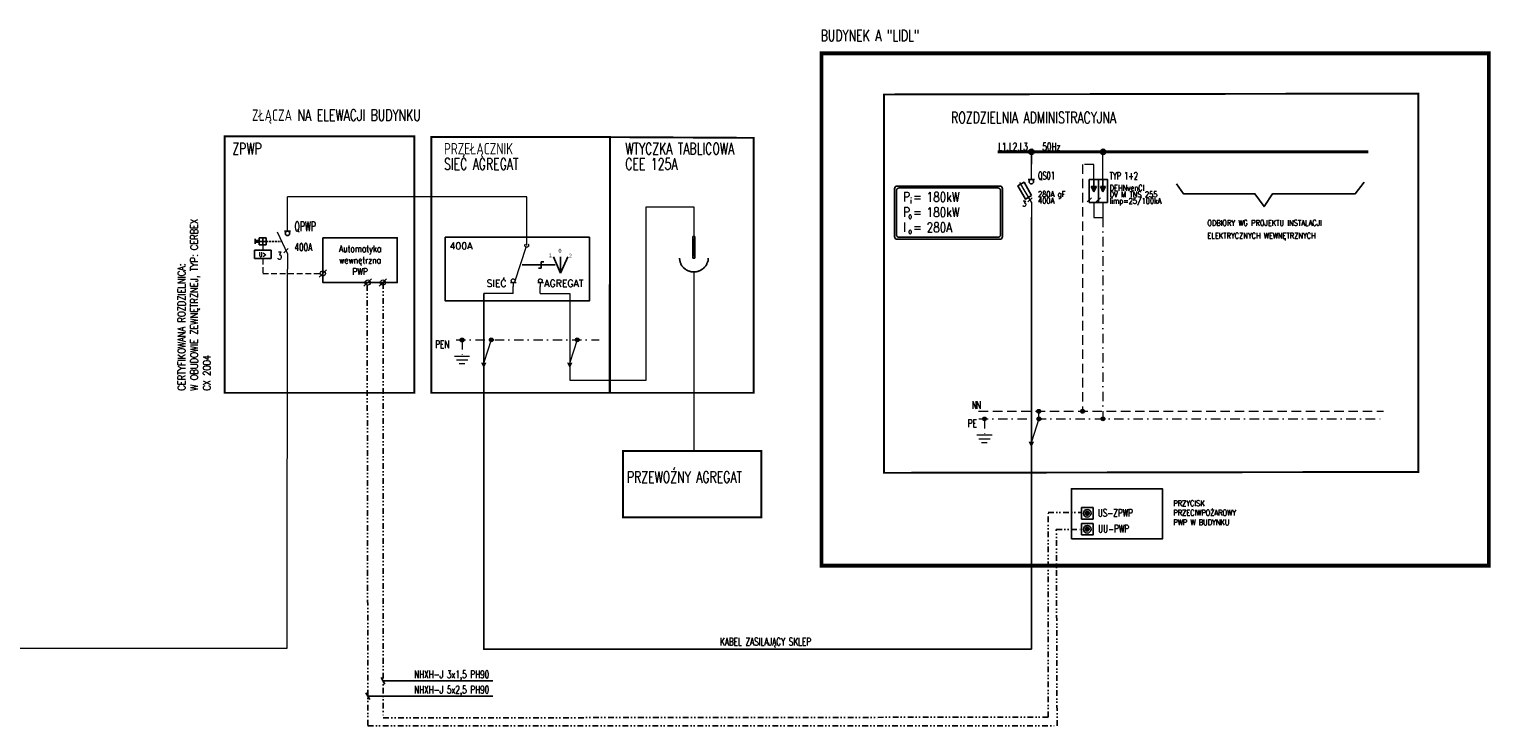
# Model space of a CAD drawing. Header units: millimetres. Extents: x -624 to 147, y 941 to 1125.
# Tile 3 of 3: x -238 to 147, y 941 to 1125. Entities that reach past the tile are written whole.
import ezdxf
from ezdxf.enums import TextEntityAlignment as Align

# ---------------------------------------------------------------- set-up
doc = ezdxf.new("R2010")
doc.units = ezdxf.units.MM
for name, pattern in [('DASHED', [0.75, 0.5, -0.25]), ('DIVIDE', [1.25, 0.5, -0.25, 0, -0.25, 0, -0.25]), ('HIDDEN', [0.375, 0.25, -0.125]), ('PRZEWOD_N', [3.75, 2.5, -1.25]), ('PRZEWOD_PE', [5, 2.5, -1.25, 0, -1.25])]:
    doc.linetypes.add(name, pattern=pattern)
for name, color, linetype, lineweight in [('APARATY', 7, 'Continuous', 5), ('BLOCK_1', 1, 'Continuous', 25), ('BLOCK_2', 7, 'Continuous', 18), ('BUDYNEK', 7, 'Continuous', 30), ('IE_ATRYBUTY_ BLOCK_1', 7, 'Continuous', 20), ('IE_ATRYBUTY_ BLOCK_2', 7, 'Continuous', 18), ('IE_rozdzielnice', 1, 'Continuous', 25), ('ODPŁYW', 3, 'Continuous', 18), ('OPIS', 7, 'Continuous', 18), ('PRZEWOD_N', 4, 'Continuous', 15), ('PRZEWOD_PE', 2, 'Continuous', 15), ('SZYNA', 5, 'Continuous', 40)]:
    doc.layers.add(name, color=color, linetype=linetype, lineweight=lineweight)
for name, color, linetype in [('P', 7, 'Continuous'), ('STEROWANIE', 6, 'Continuous'), ('T', 7, 'Continuous'), ('tabelka', 8, 'Continuous'), ('tabelka_opis', 2, 'Continuous'), ('typ kabla', 30, 'Continuous'), ('w0', 7, 'Continuous')]:
    doc.layers.add(name, color=color, linetype=linetype)
doc.styles.add('MtXpl_Times_New_Roman', font='txt', dxfattribs={"height": 0.2})
doc.styles.add('ROMANS', font='romans.shx', dxfattribs={"width": 0.8})
doc.styles.get("Standard").update_dxf_attribs({"font": 'verdana.ttf'})

# ---------------------------------------------------------------- blocks, each defined once
blk = doc.blocks.new('rozgalezienie')
blk.add_hatch(color=0).paths.add_polyline_path([(0.5, 0, 1), (-0.5, 0, 1)])
at = {"color": 0}
blk.add_circle((0, 0), 0.5, dxfattribs=at)
blk = doc.blocks.new('N')
blk.add_line((2, 7.5), (0, 1.5))
blk.add_lwpolyline([(0, 1.5, 1.5, 0, 0), (0, 0, 0, 0, 0)], format="xyseb")
blk = doc.blocks.new('ogranicznik przepiec')
at = {"layer": 'BLOCK_1'}
blk.add_hatch(color=256, dxfattribs=at).paths.add_polyline_path([(0, -7.2), (-0.68, -5.77), (0.68, -5.77)])
for p, q in [((0, -4), (0, 0)), ((0, -10), (0, -14))]:
    blk.add_line(p, q)
for p, q in [((0, -7.2), (-0.68, -5.77)), ((0.68, -5.77), (-0.68, -5.77)), ((0, -4), (0, -5.77)), ((0, -7.2), (0.68, -5.77)), ((-1.79, -9.86), (-0.61, -8.78))]:
    blk.add_line(p, q, dxfattribs=at)
blk.add_lwpolyline([(1.2, -10), (-1.2, -10), (-1.2, -4), (1.2, -4)], close=True, dxfattribs=at)
at = {"layer": 'BLOCK_2', "style": 'ROMANS', "flags": 8}
for tag, p, height, width in [('SYMBOL', (1.75, -4), 2, 0.6), ('TYP', (1.75, -6.91), 1.5, 0.7), ('PARAMETRY', (1.75, -8.63), 1.5, 0.7), ('OPIS1', (1.75, -10.34), 1.5, 0.7)]:
    blk.add_attdef(tag, p, '', height=height, dxfattribs=dict(at, width=width))
at = {"layer": 'BLOCK_2', "style": 'ROMANS', "width": 0.7, "flags": 8}
blk.add_attdef('N', text='', height=1.5, dxfattribs=at).set_placement((-2.08, -10.57), align=Align.RIGHT)
blk = doc.blocks.new('tabliczka_moc')
for p, q in [((-10.73, 0.7), (-10.73, 13.31)), ((-10.23, 1.2), (-10.23, 12.81)), ((-10.03, 14.01), (17.03, 14.01)), ((-9.53, 13.51), (16.53, 13.51)), ((17.23, 12.81), (17.23, 1.2)), ((17.73, 13.31), (17.73, 0.7)), ((-10.03, 0), (17.03, 0)), ((16.53, 0.5), (-9.53, 0.5))]:
    blk.add_line(p, q)
for centre, start, end in [((-10.03, 13.31), 90, 180), ((-9.53, 12.81), 90, 180), ((16.53, 12.81), 360, 90), ((17.03, 13.31), 360, 90), ((-10.03, 0.7), 180, 270), ((-9.53, 1.2), 180, 270), ((16.53, 1.2), 270, 360), ((17.03, 0.7), 270, 360)]:
    blk.add_arc(centre, 0.7, start, end)
at = {"layer": 'BLOCK_2', "style": 'ROMANS', "width": 0.8}
for s, height, p in [('P', 2.5, (-8.42, 9.91, 10000)), ('=', 2.5, (-5.77, 9.91, 10000)), ('P', 2.5, (-8.42, 5.91, 10000)), ('i', 1.5, (-6.61, 9.41, 10000)), ('I', 2.5, (-8.42, 1.91, 10000)), ('o', 1.5, (-7.11, 5.41, 10000)), ('=', 2.5, (-5.77, 5.91, 10000)), ('o', 1.5, (-7.11, 1.41, 10000)), ('=', 2.5, (-5.77, 1.91, 10000))]:
    blk.add_text(s, height=height, dxfattribs=at).set_placement(p)
for tag, p in [('MOC_Z', (-2.24, 9.87)), ('MOC_S', (-2.24, 5.87)), ('PRAD', (-2.24, 1.87))]:
    blk.add_attdef(tag, p, '', height=2.5, dxfattribs=at)
blk = doc.blocks.new('bezpiecznik rozlacznik')
for p, q in [((0, -4), (0, 0)), ((0, -10), (-3, -4.8)), ((0, -10), (0, -14))]:
    blk.add_line(p, q)
at = {"layer": 'BLOCK_1'}
for p, q in [((0.8, -4), (-0.8, -4)), ((-0.96, -9.89), (0.22, -8.81))]:
    blk.add_line(p, q, dxfattribs=at)
blk.add_lwpolyline([(0.08, -8.22), (-1.58, -9.18), (-3.58, -5.72), (-1.92, -4.76)], close=True, dxfattribs=at)
blk.add_circle((0, -4.59), 0.59, dxfattribs=at)
at = {"layer": 'BLOCK_2', "style": 'ROMANS', "flags": 8}
for tag, p, height, width in [('SYMBOL', (1.75, -4), 2, 0.6), ('TYP', (1.75, -6.91), 1.5, 0.7), ('PARAMETRY', (1.75, -8.63), 1.5, 0.7), ('OPIS1', (1.75, -10.34), 1.5, 0.7)]:
    blk.add_attdef(tag, p, '', height=height, dxfattribs=dict(at, width=width))
at = {"layer": 'BLOCK_2', "style": 'ROMANS', "width": 0.7, "flags": 8}
blk.add_attdef('N', text='', height=1.5, dxfattribs=at).set_placement((-1.31, -11.12), align=Align.RIGHT)
blk = doc.blocks.new('zacisk')
for p, q in [((-0.99, -0.99), (0, 0)), ((0, 0), (0.99, 0.99))]:
    blk.add_line(p, q)
blk.add_circle((0, 0), 0.686)
at = {"layer": 'BLOCK_2', "style": 'ROMANS', "width": 0.7, "flags": 8}
for tag, p in [('TYP', (1.69, -0.25)), ('OPIS1', (1.69, -2.75))]:
    blk.add_attdef(tag, p, '', height=2, dxfattribs=at)
blk = doc.blocks.new('rozlacznik')
for p, q in [((0, -4), (0, 0)), ((-2.7, -4.2), (0, -10)), ((0, -10), (0, -14))]:
    blk.add_line(p, q)
at = {"layer": 'BLOCK_1'}
for p, q in [((0.8, -4), (-0.8, -4)), ((-0.98, -9.68), (0.15, -8.55))]:
    blk.add_line(p, q, dxfattribs=at)
blk.add_circle((0, -4.59), 0.59, dxfattribs=at)
at = {"layer": 'BLOCK_2', "style": 'ROMANS', "flags": 8}
for tag, p, height, width in [('SYMBOL', (1.84, -4), 2, 0.6), ('TYP', (1.84, -6.91), 1.5, 0.7), ('PARAMETRY', (1.84, -8.63), 1.5, 0.7), ('OPIS', (1.84, -10.34), 1.5, 0.7)]:
    blk.add_attdef(tag, p, '', height=height, dxfattribs=dict(at, width=width))
at = {"layer": 'BLOCK_2', "style": 'ROMANS', "width": 0.7, "flags": 8}
blk.add_attdef('N', text='', height=1.5, dxfattribs=at).set_placement((-1.27, -10.4), align=Align.RIGHT)
blk = doc.blocks.new('cewka_pod_nad_U')
for p, q in [((-2.2, -5.4), (-2.2, -3.2)), ((-2.2, -3.2), (2.2, -3.2)), ((2.2, -3.2), (2.2, -5.4)), ((2.2, -5.4), (-2.2, -5.4))]:
    blk.add_line(p, q)
at = {"layer": 'BLOCK_2', "style": 'ROMANS', "width": 0.7, "flags": 8}
blk.add_attdef('TYP', text='', height=1.2, dxfattribs=at).set_placement((0, -4.93), align=Align.CENTER)
for tag, p in [('PARAMETRY', (2.64, -4.12)), ('OPIS1', (2.64, -5.84))]:
    blk.add_attdef(tag, p, '', height=1.5, dxfattribs=at)
blk = doc.blocks.new('typ_kabla')
at = {"color": 0, "style": 'ROMANS', "width": 0.7}
blk.add_attdef('TYP_KABLA', text='', height=2, dxfattribs=at).set_placement((0, 0), align=Align.CENTER)
blk = doc.blocks.new('przeciwpozarowy wylacznik pradu')
blk.add_hatch(color=256).paths.add_polyline_path([(50, -150, 1), (-50, -150, 1)])
blk.add_lwpolyline([(-150, -300), (150, -300), (150, 0), (-150, 0)], close=True)
for radius in [100, 50]:
    blk.add_circle((0, -150), radius)
at = {"layer": 'IE_ATRYBUTY_ BLOCK_1', "style": 'ROMANS', "width": 0.7, "flags": 8}
blk.add_attdef('TYP', text='', height=200, dxfattribs=at).set_placement((0, -525), align=Align.CENTER)
at = {"layer": 'IE_ATRYBUTY_ BLOCK_2', "style": 'ROMANS', "width": 0.6, "flags": 8}
for tag, p in [('OPIS1', (3, -694)), ('OPIS2', (3, -879))]:
    blk.add_attdef(tag, text='', height=150, dxfattribs=at).set_placement(p, align=Align.CENTER)

msp = doc.modelspace()

# ---------------------------------------------------------------- linework, layer by layer
for points in [[(64.43, 1083.82), (66.27, 1081.22), (85.12, 1081.22), (87.56, 1077.82), (89.77, 1081.22), (111.57, 1081.22), (113.89, 1084.3)], [(-144.22, 951.97), (-145.22, 953.7)], [(-144.74, 952.85), (-115.79, 952.84)], [(-148.23, 947.96), (-149.23, 949.69)], [(-148.73, 948.83), (-115.79, 948.83)]]:
    msp.add_lwpolyline(points)
for points in [[(-128.32, 1069.76), (-90.32, 1069.76), (-90.32, 1052.96), (-128.32, 1052.96)], [(36.74, 990.24), (60.74, 990.24), (60.74, 1003.46), (36.74, 1003.46)]]:
    msp.add_lwpolyline(points, close=True)
at = {"layer": 'APARATY', "color": 30, "linetype": 'HIDDEN', "ltscale": 30, "const_width": 0.5}
for points in [[(-186.45, 1028.74), (-136.45, 1028.74), (-136.45, 1096.36), (-186.45, 1096.36)], [(-131.99, 1096.14), (-84.89, 1096.14), (-84.89, 1028.74), (-131.99, 1028.74)], [(-84.89, 1096.14), (-46.99, 1095.94), (-46.99, 1028.74), (-84.99, 1028.74)]]:
    msp.add_lwpolyline(points, close=True, dxfattribs=at)
at = {"layer": 'BLOCK_1'}
for p, q in [((-178.4, 1069.32), (-178.4, 1068.01)), ((-177.41, 1068.91), (-178.4, 1068.91)), ((-177.41, 1068.42), (-178.4, 1068.42)), ((-175.49, 1069.63), (-177.41, 1069.63)), ((-177.41, 1069.63), (-177.41, 1067.71)), ((-175.49, 1068.67), (-177.41, 1068.67)), ((-175.49, 1067.71), (-177.41, 1067.71)), ((-176.45, 1069.63), (-176.45, 1067.71)), ((-175.49, 1069.63), (-175.49, 1067.71)), ((-66.58, 1064.25), (-66.51, 1063.62)), ((-66.5, 1063.62), (-66.48, 1063.53)), ((-66.48, 1063.53), (-66.43, 1063.33)), ((-63.06, 1064.25), (-62.51, 1064.25)), ((-59.11, 1063.33), (-59.05, 1063.51)), ((-59.05, 1063.51), (-59.03, 1063.62)), ((-59.03, 1063.62), (-58.98, 1064.25)), ((-66.43, 1063.33), (-66.37, 1063.17)), ((-66.37, 1063.17), (-66.32, 1063)), ((-66.32, 1063), (-66.25, 1062.84)), ((-66.25, 1062.84), (-66.18, 1062.68)), ((-66.18, 1062.68), (-66.09, 1062.52)), ((-66.09, 1062.52), (-66, 1062.38)), ((-66, 1062.38), (-65.91, 1062.24)), ((-65.91, 1062.24), (-65.83, 1062.1)), ((-65.83, 1062.1), (-65.72, 1061.97)), ((-65.72, 1061.97), (-65.61, 1061.85)), ((-65.61, 1061.85), (-65.51, 1061.75)), ((-65.51, 1061.75), (-65.4, 1061.62)), ((-65.4, 1061.62), (-65.28, 1061.52)), ((-65.28, 1061.52), (-65.16, 1061.43)), ((-65.16, 1061.43), (-65.03, 1061.32)), ((-65.03, 1061.32), (-64.91, 1061.23)), ((-64.91, 1061.23), (-64.78, 1061.16)), ((-64.78, 1061.16), (-64.64, 1061.08)), ((-64.64, 1061.08), (-64.5, 1061)), ((-64.5, 1061), (-64.36, 1060.93)), ((-64.36, 1060.93), (-64.22, 1060.88)), ((-64.22, 1060.88), (-64.08, 1060.83)), ((-64.08, 1060.83), (-63.94, 1060.78)), ((-63.94, 1060.78), (-63.8, 1060.74)), ((-63.8, 1060.74), (-63.64, 1060.7)), ((-63.64, 1060.7), (-63.5, 1060.67)), ((-63.5, 1060.67), (-63.34, 1060.65)), ((-63.34, 1060.65), (-63.2, 1060.63)), ((-63.2, 1060.63), (-63.04, 1060.62)), ((-63.04, 1060.62), (-62.88, 1060.62)), ((-62.88, 1060.62), (-62.74, 1060.6)), ((-62.74, 1060.6), (-62.58, 1060.62)), ((-62.58, 1060.62), (-62.42, 1060.62)), ((-62.42, 1060.62), (-62.28, 1060.63)), ((-62.28, 1060.63), (-62.12, 1060.67)), ((-62.12, 1060.67), (-61.98, 1060.69)), ((-61.98, 1060.69), (-61.82, 1060.72)), ((-61.82, 1060.72), (-61.68, 1060.76)), ((-61.68, 1060.76), (-61.54, 1060.81)), ((-61.54, 1060.81), (-61.38, 1060.86)), ((-61.38, 1060.86), (-61.24, 1060.92)), ((-61.24, 1060.92), (-61.1, 1060.99)), ((-61.1, 1060.99), (-60.96, 1061.06)), ((-60.96, 1061.06), (-60.83, 1061.13)), ((-60.83, 1061.13), (-60.69, 1061.22)), ((-60.69, 1061.22), (-60.57, 1061.3)), ((-60.57, 1061.3), (-60.45, 1061.39)), ((-60.45, 1061.39), (-60.32, 1061.5)), ((-60.32, 1061.5), (-60.2, 1061.6)), ((-60.2, 1061.6), (-60.08, 1061.71)), ((-60.08, 1061.71), (-59.97, 1061.83)), ((-59.97, 1061.83), (-59.86, 1061.96)), ((-59.86, 1061.96), (-59.76, 1062.08)), ((-59.76, 1062.08), (-59.65, 1062.22)), ((-59.65, 1062.22), (-59.56, 1062.36)), ((-59.56, 1062.36), (-59.48, 1062.5)), ((-59.48, 1062.5), (-59.39, 1062.66)), ((-59.39, 1062.66), (-59.32, 1062.82)), ((-59.32, 1062.82), (-59.25, 1062.98)), ((-59.25, 1062.98), (-59.18, 1063.16)), ((-59.18, 1063.16), (-59.11, 1063.33))]:
    msp.add_line(p, q, dxfattribs=at)
at = {"layer": 'BLOCK_1', "linetype": 'HIDDEN', "ltscale": 2}
msp.add_line((-175.49, 1068.67), (-171.45, 1068.67), dxfattribs=at)
at = {"layer": 'BUDYNEK', "linetype": 'PRZEWOD_PE', "ltscale": 2, "const_width": 1}
msp.add_lwpolyline([(-29.16, 1118.23), (146.8, 1118.23), (146.8, 983.2), (-29.16, 983.2)], close=True, dxfattribs=at)
at = {"layer": 'IE_rozdzielnice', "linetype": 'HIDDEN', "ltscale": 10, "const_width": 0.5}
for points in [[(-12.64, 1007.66), (128.23, 1007.9), (128.22, 1107.62), (-12.65, 1107.38)], [(-81.49, 1013.44), (-44.99, 1013.44), (-44.99, 995.94), (-81.49, 995.94)]]:
    msp.add_lwpolyline(points, close=True, dxfattribs=at)
at = {"layer": 'ODPŁYW'}
for p, q in [((26.19, 1089.61), (26.19, 1092.61)), ((45.07, 1088.93), (45.07, 1091.93)), ((-169.91, 1075.36), (-169.91, 1080.39)), ((-169.91, 1075.36), (-169.91, 1080.39)), ((-106.85, 1067.59), (-106.85, 1080.39)), ((-75.37, 1032.08), (-75.37, 1077.73)), ((-75.37, 1077.73), (-62.77, 1077.73)), ((-62.77, 1077.73), (-62.77, 1069.98)), ((42.67, 1074.93), (45.07, 1074.93)), ((-63.06, 1064.25), (-63.06, 1069.98)), ((-63.06, 1069.98), (-62.51, 1069.98)), ((-63.06, 1069.98), (-63.06, 1064.25)), ((-62.51, 1064.25), (-63.06, 1069.98)), ((-63.06, 1069.98), (-62.51, 1064.25)), ((-62.51, 1069.98), (-62.51, 1064.25)), ((-62.51, 1064.25), (-62.51, 1069.98)), ((-109.87, 1058.24), (-106.99, 1067.11)), ((-62.79, 1060.6), (-62.79, 1013.44)), ((-110.43, 1057.76), (-110.43, 1056.78)), ((-110.43, 1054.89), (-110.43, 1056.78)), ((-103.26, 1057.76), (-103.26, 1056.78)), ((-103.26, 1054.89), (-103.26, 1056.78)), ((-110.43, 1054.89), (-118.18, 1054.89)), ((-103.26, 1054.89), (-95.51, 1054.89)), ((-95.51, 1054.89), (-95.51, 1032.08))]:
    msp.add_line(p, q, dxfattribs=at)
at = {"layer": 'ODPŁYW', "color": 1, "linetype": 'DASHED', "ltscale": 3}
for p, q in [((-107.35, 1067.57), (-107.33, 1067.68)), ((-107.33, 1067.48), (-107.35, 1067.57)), ((-107.33, 1067.68), (-107.31, 1067.77)), ((-107.29, 1067.38), (-107.33, 1067.48)), ((-107.31, 1067.77), (-107.28, 1067.85)), ((-107.24, 1067.31), (-107.29, 1067.38)), ((-107.28, 1067.85), (-107.21, 1067.94)), ((-107.17, 1067.24), (-107.24, 1067.31)), ((-106.47, 1067.27), (-106.54, 1067.2)), ((-106.41, 1067.34), (-106.47, 1067.27)), ((-106.43, 1067.91), (-106.39, 1067.82)), ((-106.38, 1067.43), (-106.41, 1067.34)), ((-106.39, 1067.82), (-106.36, 1067.73)), ((-106.34, 1067.52), (-106.38, 1067.43)), ((-106.36, 1067.73), (-106.34, 1067.62)), ((-106.34, 1067.59), (-106.34, 1067.52)), ((-107.1, 1067.18), (-107.17, 1067.24)), ((-107.01, 1067.13), (-107.1, 1067.18)), ((-106.92, 1067.11), (-107.01, 1067.13)), ((-106.82, 1067.1), (-106.92, 1067.11)), ((-106.71, 1067.11), (-106.82, 1067.1)), ((-106.62, 1067.15), (-106.71, 1067.11)), ((-106.54, 1067.2), (-106.62, 1067.15)), ((-109.61, 1057.76), (-111.25, 1057.76)), ((-110.93, 1058.35), (-110.89, 1058.43)), ((-110.93, 1058.24), (-110.93, 1058.35)), ((-110.91, 1058.13), (-110.93, 1058.24)), ((-110.88, 1058.05), (-110.91, 1058.13)), ((-110.89, 1058.43), (-110.86, 1058.52)), ((-110.82, 1057.98), (-110.88, 1058.05)), ((-110.86, 1058.52), (-110.8, 1058.61)), ((-110.77, 1057.91), (-110.82, 1057.98)), ((-110.8, 1058.61), (-110.72, 1058.66)), ((-110.68, 1057.83), (-110.77, 1057.91)), ((-110.72, 1058.66), (-110.65, 1058.72)), ((-110.59, 1057.8), (-110.68, 1057.83)), ((-110.65, 1058.72), (-110.56, 1058.75)), ((-110.5, 1057.76), (-110.59, 1057.8)), ((-110.56, 1058.75), (-110.45, 1058.77)), ((-110.4, 1057.76), (-110.5, 1057.76)), ((-110.45, 1058.77), (-110.35, 1058.77)), ((-110.29, 1057.78), (-110.4, 1057.76)), ((-110.35, 1058.77), (-110.26, 1058.73)), ((-110.2, 1057.82), (-110.29, 1057.78)), ((-110.26, 1058.73), (-110.17, 1058.7)), ((-110.13, 1057.87), (-110.2, 1057.82)), ((-110.17, 1058.7), (-110.08, 1058.65)), ((-110.05, 1057.94), (-110.13, 1057.87)), ((-110.08, 1058.65), (-110.03, 1058.58)), ((-109.99, 1058.01), (-110.05, 1057.94)), ((-110.03, 1058.58), (-109.98, 1058.49)), ((-109.96, 1058.1), (-109.99, 1058.01)), ((-109.98, 1058.49), (-109.94, 1058.4)), ((-109.94, 1058.19), (-109.96, 1058.1)), ((-109.94, 1058.4), (-109.92, 1058.29)), ((-109.92, 1058.26), (-109.94, 1058.19)), ((-102.43, 1057.76), (-104.08, 1057.76)), ((-103.75, 1058.35), (-103.73, 1058.43)), ((-103.75, 1058.24), (-103.75, 1058.35)), ((-103.75, 1058.13), (-103.75, 1058.24)), ((-103.71, 1058.05), (-103.75, 1058.13)), ((-103.73, 1058.43), (-103.68, 1058.52)), ((-103.66, 1057.98), (-103.71, 1058.05)), ((-103.68, 1058.52), (-103.63, 1058.61)), ((-103.59, 1057.91), (-103.66, 1057.98)), ((-103.63, 1058.61), (-103.56, 1058.66)), ((-103.52, 1057.83), (-103.59, 1057.91)), ((-103.56, 1058.66), (-103.47, 1058.72)), ((-103.43, 1057.8), (-103.52, 1057.83)), ((-103.47, 1058.72), (-103.38, 1058.75)), ((-103.34, 1057.76), (-103.43, 1057.8)), ((-103.38, 1058.75), (-103.29, 1058.77)), ((-103.24, 1057.76), (-103.34, 1057.76)), ((-103.29, 1058.77), (-103.18, 1058.77)), ((-103.13, 1057.78), (-103.24, 1057.76)), ((-103.18, 1058.77), (-103.08, 1058.73)), ((-103.04, 1057.82), (-103.13, 1057.78)), ((-103.08, 1058.73), (-102.99, 1058.7)), ((-102.96, 1057.87), (-103.04, 1057.82)), ((-102.99, 1058.7), (-102.92, 1058.65)), ((-102.88, 1057.94), (-102.96, 1057.87)), ((-102.92, 1058.65), (-102.85, 1058.58)), ((-102.83, 1058.01), (-102.88, 1057.94)), ((-102.85, 1058.58), (-102.81, 1058.49)), ((-102.8, 1058.1), (-102.83, 1058.01)), ((-102.81, 1058.49), (-102.78, 1058.4)), ((-102.76, 1058.19), (-102.8, 1058.1)), ((-102.78, 1058.4), (-102.76, 1058.29)), ((-102.76, 1058.26), (-102.76, 1058.19))]:
    msp.add_line(p, q, dxfattribs=at)
at = {"layer": 'ODPŁYW', "lineweight": -3}
for points in [[(26.19, 1092.25), (26.19, 1088.99)], [(26.19, 1075.04), (26.19, 1012.57)], [(-118.18, 1054.89), (-118.18, 961.17), (26.19, 961.17)], [(26.19, 1012.57), (26.19, 961.17)]]:
    msp.add_lwpolyline(points, dxfattribs=at)
at = {"layer": 'ODPŁYW'}
for points in [[(-106.85, 1080.39), (-169.91, 1080.39)], [(-62.51, 1069.98), (-63.06, 1069.98)], [(-564.97, 1041.47), (-564.97, 961.48), (-169.97, 961.48), (-169.92, 1061.36), (-169.91, 1061.36)], [(-118.18, 1054.89), (-118.18, 962.9)], [(-95.51, 1032.08), (-75.37, 1032.08)]]:
    msp.add_lwpolyline(points, dxfattribs=at)
at = {"layer": 'ODPŁYW', "color": 1, "linetype": 'DASHED', "ltscale": 3}
for points in [[(-176.45, 1067.71), (-176.45, 1066.31)], [(-176.45, 1064.11), (-176.45, 1060.21), (-160.59, 1060.21)]]:
    msp.add_lwpolyline(points, dxfattribs=at)
at = {"layer": 'ODPŁYW', "extrusion": (0, 0, -1)}
for points in [[(62.49, 1064.23), (63.04, 1069.98), (63.04, 1064.23)], [(62.49, 1069.98), (63.04, 1069.98), (62.49, 1064.23)]]:
    msp.add_solid(points, dxfattribs=at)
at = {"layer": 'P'}
for p, q in [((-97.91, 1060.25), (-99.82, 1064.61)), ((-97.91, 1060.25), (-95.99, 1064.61)), ((-97.91, 1060.25), (-97.91, 1064.61)), ((-99.36, 1062.44), (-108.07, 1062.44)), ((-103.04, 1061.56), (-103.7, 1061.56)), ((-102.37, 1063.3), (-103.04, 1063.3)), ((-103.04, 1063.3), (-103.04, 1061.56))]:
    msp.add_line(p, q, dxfattribs=at)
at = {"layer": 'PRZEWOD_N', "linetype": 'PRZEWOD_N'}
for p, q in [((39.71, 1088.93), (39.71, 1023.87)), ((42.67, 1088.93), (39.71, 1088.93)), ((12.29, 1023.87), (119.01, 1023.87))]:
    msp.add_line(p, q, dxfattribs=at)
msp.add_lwpolyline([(28.19, 1021.86), (28.19, 1024.06)], dxfattribs=at)
msp.add_lwpolyline([(28.19, 1021.86), (28.19, 1024.06)], dxfattribs=at)
at = {"layer": 'PRZEWOD_PE', "linetype": 'PRZEWOD_PE'}
for p, q in [((-125.48, 1042.67), (-87.77, 1042.67)), ((-123.89, 1042.67), (-123.89, 1038.44)), ((-123.89, 1042.67), (-123.89, 1038.44)), ((-123.89, 1042.67), (-123.89, 1038.44)), ((12.31, 1021.87), (119.01, 1021.87)), ((13.82, 1021.87), (13.82, 1017.64)), ((13.82, 1021.87), (13.82, 1017.64))]:
    msp.add_line(p, q, dxfattribs=at)
at = {"layer": 'PRZEWOD_PE'}
for p, q in [((-125.89, 1038.44), (-121.89, 1038.44)), ((-125.89, 1038.44), (-121.89, 1038.44)), ((-125.89, 1038.44), (-121.89, 1038.44)), ((-125.39, 1037.44), (-122.39, 1037.44)), ((-125.39, 1037.44), (-122.39, 1037.44)), ((-125.39, 1037.44), (-122.39, 1037.44)), ((-124.65, 1036.44), (-123.15, 1036.44)), ((-124.65, 1036.44), (-123.15, 1036.44)), ((-124.65, 1036.44), (-123.15, 1036.44)), ((11.82, 1017.64), (15.82, 1017.64)), ((11.82, 1017.64), (15.82, 1017.64)), ((12.32, 1016.64), (15.32, 1016.64)), ((12.32, 1016.64), (15.32, 1016.64)), ((13.06, 1015.64), (14.56, 1015.64)), ((13.06, 1015.64), (14.56, 1015.64))]:
    msp.add_line(p, q, dxfattribs=at)
at = {"layer": 'PRZEWOD_PE', "linetype": 'PRZEWOD_PE'}
msp.add_lwpolyline([(45.07, 1074.93), (45.07, 1021.87)], dxfattribs=at)
at = {"layer": 'STEROWANIE', "color": 1, "linetype": 'DIVIDE', "ltscale": 3}
msp.add_lwpolyline([(-148.92, 1057.1), (-148.72, 941), (32.97, 941), (32.77, 992.71), (39.44, 992.71)], dxfattribs=at)
at = {"layer": 'STEROWANIE', "color": 3, "linetype": 'DIVIDE', "ltscale": 3}
msp.add_lwpolyline([(-144.66, 1057.61), (-144.66, 943.07), (30.64, 943.27), (30.64, 997.19), (39.44, 997.19)], dxfattribs=at)
at = {"layer": 'SZYNA'}
msp.add_line((17.35, 1092.25), (114.94, 1092.25), dxfattribs=at)
at = {"layer": 'w0'}
msp.add_lwpolyline([(-160.59, 1069.62), (-140.96, 1069.62), (-140.96, 1057.81), (-160.59, 1057.81)], close=True, dxfattribs=at)

# ---------------------------------------------------------------- block references
at = {"layer": 'BLOCK_1'}
msp.add_blockref('cewka_pod_nad_U', (-176.45, 1069.51), dxfattribs=at).add_auto_attribs({'TYP': 'U>'})
at = {"layer": 'IE_rozdzielnice'}
ref = msp.add_blockref('przeciwpozarowy wylacznik pradu', (40.94, 998.49), dxfattribs=dict(at, xscale=0.01, yscale=0.01, zscale=0.01))
ref.add_attrib('TYP', 'US-ZPWP', (43.71, 996.11), dxfattribs={"layer": 'IE_ATRYBUTY_ BLOCK_1', "height": 2, "style": 'ROMANS', "width": 0.7, "flags": 8})
ref = msp.add_blockref('przeciwpozarowy wylacznik pradu', (40.94, 994.3), dxfattribs=dict(at, xscale=0.01, yscale=0.01, zscale=0.01))
ref.add_attrib('TYP', 'UU-PWP', (43.79, 991.91), dxfattribs={"layer": 'IE_ATRYBUTY_ BLOCK_1', "height": 2, "style": 'ROMANS', "width": 0.7, "flags": 8})
at = {"layer": 'ODPŁYW'}
msp.add_blockref('bezpiecznik rozlacznik', (26.19, 1088.99), dxfattribs=at).add_auto_attribs({'PARAMETRY': '280A gF', 'OPIS1': '400A', 'N': '3', 'SYMBOL': 'QS01'})
for name, p in [('ogranicznik przepiec', (42.67, 1088.93)), ('zacisk', (-160.59, 1060.21)), ('zacisk', (-148.77, 1057.81)), ('zacisk', (-144.77, 1057.81))]:
    msp.add_blockref(name, p, dxfattribs=at)
ref = msp.add_blockref('ogranicznik przepiec', (45.07, 1088.93), dxfattribs=at)
ref.add_attrib('SYMBOL', 'TYP 1+2', (46.83, 1084.93), dxfattribs={"layer": 'BLOCK_2', "height": 2, "style": 'ROMANS', "width": 0.6})
ref.add_attrib('TYP', 'DEHNvenCI', (46.83, 1082.02), dxfattribs={"layer": 'BLOCK_2', "height": 1.5, "style": 'ROMANS', "width": 0.7})
ref.add_attrib('PARAMETRY', 'DV M TNS 255', (46.83, 1080.3), dxfattribs={"layer": 'BLOCK_2', "height": 1.5, "style": 'ROMANS', "width": 0.7})
ref.add_attrib('OPIS1', 'Iimp=25/100kA', (46.83, 1078.59), dxfattribs={"layer": 'BLOCK_2', "height": 1.5, "style": 'ROMANS', "width": 0.7})
ref = msp.add_blockref('rozlacznik', (-169.91, 1075.36), dxfattribs=at)
ref.add_attrib('PARAMETRY', '400A', (-168.07, 1066.15), dxfattribs={"layer": 'BLOCK_2', "height": 2, "style": 'ROMANS', "width": 0.7, "flags": 8})
ref.add_attrib('SYMBOL', 'QPWP', (-168.07, 1071.36), dxfattribs={"layer": 'BLOCK_2', "height": 2.5, "style": 'ROMANS', "width": 0.6, "flags": 8})
ref.add_attrib('N', '3', dxfattribs={"layer": 'BLOCK_2', "height": 2, "style": 'ROMANS', "width": 0.7, "flags": 8}).set_placement((-171.39, 1063.88), align=Align.RIGHT)
at = {"layer": 'PRZEWOD_N', "linetype": 'PRZEWOD_N'}
for name, p in [('N', (-118.18, 1035.22)), ('N', (-95.51, 1035.22)), ('N', (26.19, 1014.36)), ('rozgalezienie', (28.13, 1023.87)), ('rozgalezienie', (28.13, 1023.87)), ('rozgalezienie', (39.71, 1023.87)), ('rozgalezienie', (39.71, 1023.87))]:
    msp.add_blockref(name, p, dxfattribs=at)
at = {"layer": 'PRZEWOD_N'}
for p in [(-116.18, 1042.72), (-116.18, 1042.72), (-116.18, 1042.72), (-93.51, 1042.72), (-93.51, 1042.72), (-93.51, 1042.72), (28.19, 1021.86), (28.19, 1021.86)]:
    msp.add_blockref('rozgalezienie', p, dxfattribs=at)
at = {"layer": 'PRZEWOD_PE', "linetype": 'PRZEWOD_PE'}
for p in [(-123.89, 1042.67), (-123.89, 1042.67), (13.82, 1021.87), (13.82, 1021.87)]:
    msp.add_blockref('rozgalezienie', p, dxfattribs=at)
at = {"layer": 'PRZEWOD_PE'}
msp.add_blockref('rozgalezienie', (45.07, 1021.87), dxfattribs=at)
msp.add_blockref('rozgalezienie', (45.07, 1021.87), dxfattribs=at)
at = {"layer": 'SZYNA'}
for p in [(26.19, 1092.25), (45.1, 1092.25)]:
    msp.add_blockref('rozgalezienie', p, dxfattribs=at)
at = {"layer": 'tabelka'}
msp.add_blockref('tabliczka_moc', (0.84, 1069.23), dxfattribs=at).add_auto_attribs({'PRAD': '280A', 'MOC_Z': '180kW', 'MOC_S': '180kW'})
at = {"layer": 'typ kabla', "rotation": 360}
msp.add_blockref('typ_kabla', (-43.89, 962.17), dxfattribs=at).add_auto_attribs({'TYP_KABLA': 'KABEL ZASILAJĄCY SKLEP'})
at = {"layer": 'typ kabla', "color": 1}
ref = msp.add_blockref('typ_kabla', (-116.73, 953.53), dxfattribs=dict(at, rotation=360))
ref.add_attrib('TYP_KABLA', 'NHXH-J 3x1,5 PH90', dxfattribs={"layer": '0', "color": 0, "height": 2, "style": 'ROMANS', "width": 0.7}).set_placement((-116.73, 953.53), align=Align.RIGHT)
ref = msp.add_blockref('typ_kabla', (-116.73, 949.52), dxfattribs=dict(at, rotation=360))
ref.add_attrib('TYP_KABLA', 'NHXH-J 5x2,5 PH90', dxfattribs={"layer": '0', "color": 0, "height": 2, "style": 'ROMANS', "width": 0.7}).set_placement((-116.73, 949.52), align=Align.RIGHT)

# ---------------------------------------------------------------- texts
at = {"layer": 'OPIS', "style": 'ROMANS', "width": 0.7}
for s, height, p in [('BUDYNEK A "LIDL"', 3, (-29.36, 1121.42)), ('ZŁĄCZA NA ELEWACJI BUDYNKU', 3, (-179.29, 1100.43)), ('ROZDZIELNIA ADMINISTRACYJNA', 3, (5.04, 1099.79)), ('ZPWP', 3, (-184.45, 1091.59)), ('PRZEŁĄCZNIK ', 3, (-128.65, 1091.59)), ('WTYCZKA TABLICOWA', 3, (-80.86, 1091.59)), ('L1,L2,L3   50Hz', 2, (17.42, 1092.64)), ('SIEĆ AGREGAT', 3, (-128.65, 1087.55)), ('CEE 125A', 3, (-80.86, 1087.55)), ('PRZEWOŹNY AGREGAT', 3, (-80.43, 1005.04))]:
    msp.add_text(s, height=height, dxfattribs=at).set_placement(p)
for s, p in [('PEN', (-127.25, 1040.52)), ('N', (11.82, 1024.55)), ('N', (12.92, 1024.56)), ('PE', (11.82, 1019.72))]:
    msp.add_text(s, height=2, dxfattribs=at).set_placement(p, align=Align.RIGHT)
at = {"layer": 'OPIS', "insert": (-198.84, 1029.32), "char_height": 2, "width": 49.4253, "attachment_point": 1, "rotation": 90, "style": 'ROMANS'}
msp.add_mtext('CERTYFIKOWANA ROZDZIELNICA:\\PW OBUDOWIE ZEWNĘTRZNEJ, TYP: CERBEX CX 2004 ', dxfattribs=at)
at = {"layer": 'OPIS', "insert": (63.59, 1000.38), "char_height": 1.5, "width": 21.0852, "attachment_point": 1, "style": 'ROMANS'}
msp.add_mtext('\\T0.95;\\W0.9;PRZYCISK PRZECIWPOŻAROWY PWP W BUDYNKU\\P', dxfattribs=at)
at = {"layer": 'T', "style": 'MtXpl_Times_New_Roman'}
for s, p in [('1', (-100.98, 1064.48)), ('0', (-98.46, 1065.7))]:
    msp.add_text(s, height=1, dxfattribs=at).set_placement(p)
at = {"layer": 'T', "insert": (-95.7, 1064.38), "char_height": 1, "attachment_point": 7}
msp.add_mtext('{\\fTimes New Roman|b0|i0|c0|p18;2}', dxfattribs=at)
at = {"layer": 'tabelka_opis', "style": 'ROMANS', "width": 0.7}
for s, p in [('ODBIORY WG PROJEKTU INSTALACJI', (72.58, 1072.78)), ('ELEKTRYCZNYCH WEWNĘTRZNYCH', (72.58, 1069.39))]:
    msp.add_text(s, height=1.5, dxfattribs=at).set_placement(p)
at = {"layer": 'tabelka_opis', "style": 'ROMANS'}
for s, p in [('400A', (-127.19, 1066.57)), ('SIEĆ', (-117.41, 1056.7)), ('AGREGAT', (-102.21, 1056.7))]:
    msp.add_text(s, height=1.8, dxfattribs=at).set_placement(p)
at = {"layer": 'tabelka_opis', "insert": (-150.77, 1063.71), "char_height": 1.8, "attachment_point": 5, "style": 'ROMANS'}
msp.add_mtext_dynamic_manual_height_columns('Automatyka \\Pwewnętrzna \\PPWP', width=37.421, gutter_width=167.53, heights=[15.65], dxfattribs=at)

doc.saveas('drawing.dxf')
